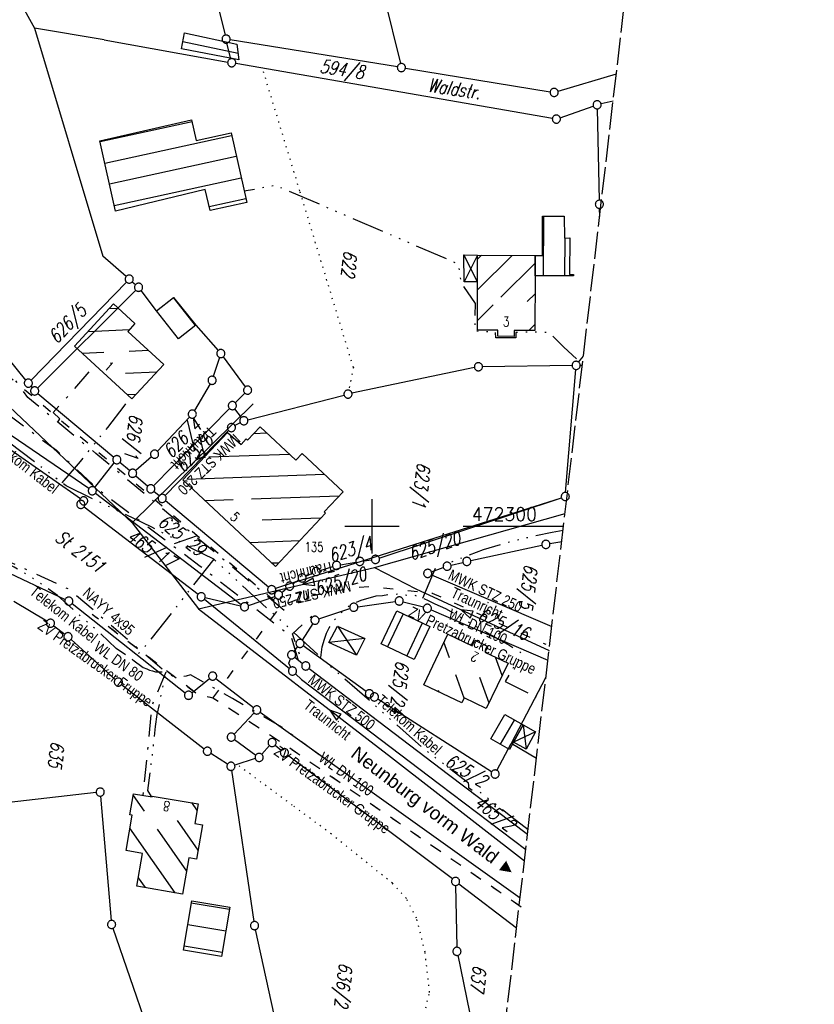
# Model space of a CAD drawing. Extents: x 510637 to 511182, y 471777 to 472747.
# Tile 31 of 42: x 511035 to 511182, y 472212 to 472393. Entities that reach past the tile are written whole.
import ezdxf
from ezdxf.enums import TextEntityAlignment as Align

# ---------------------------------------------------------------- set-up
doc = ezdxf.new("R2010")
doc.units = 0
doc.header["$LTSCALE"] = 10
doc.header["$MEASUREMENT"] = 0
for name, pattern in [('ACAD_ISO03W100', [30, 12, -18]), ('ACAD_ISO14W100', [25.5, 12, -3, 0.5, -3, 0.5, -3, 0.5, -3]), ('LT00', [0]), ('LT08', [0.42, 0.2, -0.1, 0.02, -0.1]), ('LT14', [0.6, 0.5, -0.1]), ('PUNKTX2_STR', [0.6, 0.1, -0.5])]:
    doc.linetypes.add(name, pattern=pattern)
doc.layers.get('0').update_dxf_attribs({"linetype": 'LT00'})
doc.layers.add('-BLATT_94-RAND', color=7, linetype='LT14', plot=False)
for name, color, linetype in [('ABWASSERLTG', 24, 'LT00'), ('ABWASSERLTG_FLIEßPF', 26, 'Continuous'), ('ABWASSERLTG_TEXT', 26, 'Continuous'), ('DFK_BEB_SCHR', 254, 'LT00'), ('DFK_BEBAUUNG', 250, 'LT00'), ('DFK_BES-NAME', 255, 'LT00'), ('DFK_BES-WEGE', 255, 'LT00'), ('DFK_FLUR_NR', 250, 'LT00'), ('DFK_GZPKT', 250, 'LT00'), ('DFK_KATASTER', 250, 'LT00'), ('DFK_NUTZUNGSGRENZE', 70, 'PUNKTX2_STR'), ('DFK_TOPO-ANL', 252, 'LT00'), ('DFK_TOPO-SYM', 252, 'LT00'), ('ORTSRICHTUNG', 7, 'Continuous'), ('STROM_TEXT', 80, 'Continuous'), ('STROM_UNTER', 80, 'LT08'), ('TELEKOM', 210, 'ACAD_ISO14W100'), ('TELEKOM_TEXT', 210, 'Continuous'), ('V94_RASTER', 250, 'LT00'), ('WASSERLTG', 130, 'ACAD_ISO03W100'), ('WASSERLTG_TEXT', 130, 'Continuous')]:
    doc.layers.add(name, color=color, linetype=linetype)
doc.styles.add('Beschrift', font='ARIAL.TTF')
doc.styles.get("Standard").update_dxf_attribs({"font": 'romans.shx'})
doc.styles.add('Versorgungsltg', font='ARIAL.TTF', dxfattribs={"width": 0.8, "height": 2})

# ---------------------------------------------------------------- blocks, each defined once
blk = doc.blocks.new('SYMB7301')
at = {"color": 0, "linetype": 'ByBlock'}
for p, q in [((-0.128693, 0), (0, 0.128693)), ((0, -0.128693), (-0.128693, 0)), ((0, 0.128693), (0.128693, 0)), ((0.128693, 0), (0, -0.128693)), ((0.000059, -0.009738), (0.000059, 0.009897)), ((-0.00901, -0.004339), (-0.002225, -0.009749))]:
    blk.add_line(p, q, dxfattribs=at)
for points in [[(-0.002225, 0.009749), (-0.00901, 0.004339), (-0.00901, -0.004339)], [(0.01, 0), (0.006235, 0.007818), (-0.002225, 0.009749)], [(-0.002225, -0.009749), (0.006235, -0.007818), (0.01, 0)]]:
    blk.add_lwpolyline(points, dxfattribs=at)
blk = doc.blocks.new('SYMB7060')
at = {"color": 0, "linetype": 'ByBlock'}
for p, q in [((-0.26, 0), (0, 0)), ((-0.08, 0.045), (0, 0)), ((0, 0), (-0.08, -0.045))]:
    blk.add_line(p, q, dxfattribs=at)
blk = doc.blocks.new('SYMB7010')
at = {"color": 0, "linetype": 'ByBlock'}
for points in [[(-0.031408, 0.499213), (-0.093728, 0.49134), (-0.15457, 0.475719), (-0.212975, 0.452595), (-0.268021, 0.422333), (-0.31884, 0.385411), (-0.36463, 0.342411), (-0.40467, 0.29401), (-0.438329, 0.240973), (-0.465074, 0.184136), (-0.484486, 0.124395), (-0.496256, 0.062692), (-0.5002, 0)], [(-0.5002, 0), (-0.496256, -0.062692), (-0.484486, -0.124395), (-0.465075, -0.184136), (-0.438329, -0.240973), (-0.404671, -0.29401), (-0.36463, -0.342411), (-0.31884, -0.385411), (-0.268021, -0.422333), (-0.212975, -0.452595), (-0.154571, -0.475719), (-0.093728, -0.49134), (-0.031408, -0.499213), (0.031408, -0.499213)], [(0.5002, 0), (0.496256, 0.062692), (0.484485, 0.124395), (0.465074, 0.184136), (0.438329, 0.240973), (0.40467, 0.29401), (0.36463, 0.342411), (0.31884, 0.385411), (0.268021, 0.422333), (0.212975, 0.452595), (0.15457, 0.475719), (0.093728, 0.49134), (0.031408, 0.499213), (-0.031408, 0.499213)], [(0.031408, -0.499213), (0.093728, -0.491341), (0.15457, -0.475719), (0.212975, -0.452595), (0.268021, -0.422333), (0.31884, -0.385411), (0.36463, -0.342411), (0.404671, -0.294011), (0.438329, -0.240974), (0.465075, -0.184136), (0.484486, -0.124395), (0.496256, -0.062692), (0.500201, 0)]]:
    blk.add_lwpolyline(points, dxfattribs=at)
blk = doc.blocks.new('ABWASSER-FLIEßPF')
at = {"layer": 'ABWASSERLTG_FLIEßPF'}
for p, q in [((0, 0), (-0.211, 0.07)), ((-0.211, 0.07), (-0.211, -0.07)), ((-0.211, -0.07), (0, 0))]:
    blk.add_line(p, q, dxfattribs=at)

msp = doc.modelspace()

# ---------------------------------------------------------------- linework, layer by layer
at = {"layer": '-BLATT_94-RAND'}
msp.add_lwpolyline([(510744.52, 472747.01), (510637.26, 471828.25), (511074.29, 471777.23), (511181.55, 472695.99), (510744.52, 472747.01)], dxfattribs=at)
at = {"layer": 'ABWASSERLTG', "flags": 128}
for points in [[(510961.97, 472390.36), (510982.77, 472360.62), (511002.22, 472344.86), (511029.76, 472325.26), (511055.78, 472300.66)], [(511078.14, 472322.58), (511055.78, 472300.66)], [(511068.02, 472284.79), (511100.46, 472292.42), (511135.6, 472302.35)], [(511055.78, 472300.66), (511068.02, 472284.79), (511103.59, 472257.35), (511128.12, 472238.3)], [(511100.46, 472292.42), (511108.09, 472288.5), (511132.65, 472277.1)]]:
    msp.add_lwpolyline(points, dxfattribs=at)
at = {"layer": 'DFK_BEB_SCHR'}
for p, q in [((511065.16, 472389.42), (511075.33, 472387.24)), ((511066.84, 472374.6), (511049.88, 472370.9)), ((511050.76, 472367), (511074.13, 472372.1)), ((511075.01, 472368.2), (511051.64, 472363.09)), ((511052.52, 472359.19), (511075.89, 472364.3)), ((511076.77, 472360.4), (511070.03, 472358.92)), ((511131.62, 472357.19), (511131.59, 472346.17)), ((511135.59, 472346.17), (511135.61, 472353.17)), ((511120.19, 472349.99), (511119.46, 472349.26)), ((511119.46, 472343.62), (511125.85, 472349.98)), ((511130.08, 472348.54), (511123.77, 472342.26)), ((511128.64, 472341.47), (511130.07, 472342.89)), ((511067.48, 472337.06), (511063.41, 472342.2)), ((511122.37, 472340.88), (511119.44, 472337.96)), ((511053.24, 472340.19), (511051.52, 472340.11)), ((511130.06, 472337.24), (511128.95, 472336.13)), ((511047.69, 472335.94), (511055.29, 472336.28)), ((511050.59, 472332.06), (511046.62, 472331.89)), ((511058.85, 472332.43), (511055.23, 472332.27)), ((511054.6, 472328.24), (511060.4, 472328.5)), ((511056.47, 472324.32), (511054.96, 472324.25)), ((511080.69, 472317.18), (511078.2, 472317.09)), ((511069.94, 472312.8), (511084.79, 472313.31)), ((511087.08, 472313.39), (511087.17, 472313.4)), ((511091.29, 472309.54), (511065.88, 472308.66)), ((511069.2, 472304.77), (511074.45, 472304.95)), ((511077.82, 472305.07), (511093.97, 472305.63)), ((511090.54, 472301.51), (511079.75, 472301.13)), ((511077.47, 472297.05), (511086.67, 472297.37)), ((511082.79, 472293.23), (511081.61, 472293.19)), ((511105.74, 472283.89), (511102.86, 472277.8)), ((511106.47, 472276.09), (511109.35, 472282.19)), ((511114.31, 472275.78), (511113.29, 472278.65)), ((511123.99, 472272.48), (511122.77, 472275.89)), ((511116.99, 472268.31), (511115.45, 472272.61)), ((511119.85, 472272.17), (511121.55, 472267.43)), ((511112.2, 472269.81), (511112.32, 472269.48)), ((511123.69, 472259.81), (511126.27, 472264.29)), ((511056.01, 472250.38), (511058.03, 472247.5)), ((511066.72, 472249.05), (511067.78, 472247.55)), ((511067.99, 472240.3), (511064.16, 472245.74)), ((511063.74, 472232.43), (511055.38, 472244.32)), ((511060.4, 472244.13), (511065.83, 472236.41)), ((511056.93, 472235.16), (511058.18, 472233.38)), ((511073.74, 472229.32), (511066.71, 472230.49)), ((511066.05, 472226.55), (511073.07, 472225.38)), ((511072.4, 472221.43), (511065.39, 472222.6))]:
    msp.add_line(p, q, dxfattribs=at)
at = {"layer": 'DFK_BEBAUUNG'}
for p, q in [((511119.46, 472345.07), (511116.96, 472350.05)), ((511116.98, 472345.08), (511116.96, 472350.05)), ((511116.96, 472350.05), (511119.46, 472349.99)), ((511119.46, 472349.99), (511116.98, 472345.08)), ((511119.46, 472345.07), (511116.98, 472345.08)), ((511092.09, 472278.6), (511093.64, 472281.61)), ((511093.64, 472281.61), (511097.14, 472276.24)), ((511093.64, 472281.61), (511098.67, 472279.29)), ((511098.67, 472279.29), (511092.09, 472278.6)), ((511098.67, 472279.29), (511097.14, 472276.24)), ((511097.14, 472276.24), (511092.09, 472278.6)), ((511126.12, 472260.22), (511127.86, 472263.38)), ((511127.86, 472263.38), (511128.47, 472258.92)), ((511127.86, 472263.38), (511130.19, 472262.08)), ((511130.19, 472262.08), (511126.12, 472260.22)), ((511130.19, 472262.08), (511128.47, 472258.92)), ((511128.47, 472258.92), (511126.12, 472260.22))]:
    msp.add_line(p, q, dxfattribs=at)
for points in [[(511065.47, 472391.02, 0), (511075.13, 472388.95, 0), (511075.47, 472386.02, 0), (511064.9, 472388.04, 0), (511065.47, 472391.02, 0)], [(511076.93, 472359.7, 0), (511070.2, 472358.23, 0), (511069.25, 472362.13, 0), (511052.76, 472358.12, 0), (511049.84, 472371.08, 0), (511066.76, 472374.99, 0), (511067.59, 472371.16, 0), (511074.03, 472372.56, 0), (511076.93, 472359.7, 0)], [(511130.07, 472346.17, 0), (511130.08, 472349.97, 0), (511131.44, 472349.97, 0), (511131.44, 472357.19, 0), (511135.46, 472357.21, 0), (511135.5, 472353.17, 0), (511136.49, 472353.18, 0), (511136.45, 472346.45, 0), (511137.14, 472346.45, 0), (511137.14, 472346.17, 0), (511130.07, 472346.17, 0)], [(511130.06, 472336.13, 0), (511126.24, 472336.14, 0), (511126.23, 472335.04, 0), (511123.2, 472335.05, 0), (511123.2, 472336.17, 0), (511119.44, 472336.19, 0), (511119.46, 472345.07, 0), (511119.46, 472349.99, 0), (511130.08, 472349.97, 0), (511130.07, 472346.17, 0), (511130.06, 472336.13, 0)], [(511055.74, 472323.54, 0), (511045.18, 472333.2, 0), (511052.34, 472341.01, 0), (511056.31, 472337.38, 0), (511055, 472335.96, 0), (511061.67, 472329.85, 0), (511055.74, 472323.54, 0)], [(511064.37, 472334.58, 0), (511060.29, 472339.73, 0), (511063.44, 472342.22, 0), (511067.52, 472337.1, 0), (511064.37, 472334.58, 0)], [(511082.22, 472292.62, 0), (511065.12, 472308.58, 0), (511073.4, 472317.28, 0), (511075.88, 472315.07, 0), (511076.85, 472316.11, 0), (511077.05, 472315.9, 0), (511079.43, 472318.36, 0), (511085.96, 472312.21, 0), (511087.12, 472313.44, 0), (511094.68, 472306.37, 0), (511091.18, 472302.7, 0), (511091.43, 472302.46, 0), (511082.22, 472292.62, 0)], [(511101.7, 472278.35, 0), (511104.58, 472284.44, 0), (511110.68, 472281.56, 0), (511107.79, 472275.46, 0), (511101.7, 472278.35, 0)], [(511109.57, 472270.79, 0), (511113.97, 472280.09, 0), (511118.46, 472277.94, 0), (511118.97, 472279, 0), (511121.35, 472277.86, 0), (511120.85, 472276.81, 0), (511125.1, 472274.78, 0), (511121.06, 472266.41, 0), (511117.01, 472268.36, 0), (511116.58, 472267.46, 0), (511109.57, 472270.79, 0)], [(511121.92, 472260.83, 0), (511124.49, 472265.31, 0), (511127.86, 472263.38, 0), (511126.12, 472260.22, 0), (511125.36, 472258.84, 0), (511121.92, 472260.83, 0)], [(511130.85, 472261.68, 0), (511130.83, 472261.69, 0), (511130.86, 472261.74, 0)], [(511068, 472248.84, 0), (511067.37, 472245.22, 0), (511068.8, 472244.97, 0), (511067.69, 472238.61, 0), (511066.25, 472238.86, 0), (511065.11, 472232.2, 0), (511056.67, 472233.64, 0), (511057.7, 472239.7, 0), (511054.68, 472240.21, 0), (511055.79, 472246.76, 0), (511055.4, 472246.83, 0), (511056.06, 472250.7, 0), (511059.5, 472250.13, 0), (511059.52, 472250.25, 0), (511068, 472248.84, 0)], [(511072.27, 472220.69, 0), (511065.27, 472221.86, 0), (511066.78, 472230.94, 0), (511073.81, 472229.76, 0), (511072.27, 472220.69, 0)]]:
    msp.add_polyline3d(points, dxfattribs=at)
at = {"layer": 'DFK_KATASTER'}
for p, q in [((511095.59, 472424.5), (511105.26, 472385.33)), ((511023.26, 472418.17), (511037.8, 472391.9)), ((511066.35, 472417.28), (511072.94, 472390.59)), ((511050.62, 472389.7), (511037.8, 472391.9)), ((511037.8, 472391.9), (511050.42, 472349.83)), ((511050.62, 472389.7), (511073.42, 472385.63)), ((511073.99, 472386.23), (511073.29, 472389.13)), ((511104.7, 472384.72), (511073.86, 472389.74)), ((511133.27, 472375.23), (511074.9, 472385.37)), ((511106.18, 472384.48), (511132.86, 472380.14)), ((511134.32, 472380.24), (511145.07, 472383.46)), ((511134.72, 472375.35), (511140.81, 472377.49)), ((511144.48, 472378.42), (511142.25, 472377.91)), ((511141.54, 472376.99), (511141.92, 472360.14)), ((511141.99, 472357.12), (511141.96, 472358.64)), ((511054.7, 472346.09), (511050.42, 472349.83)), ((511037.19, 472326.95), (511054.75, 472345.06)), ((511055.83, 472345.11), (511056.43, 472344.58)), ((511038.37, 472325.5), (511056.46, 472343.56)), ((511060.29, 472339.73), (511057.44, 472343.49)), ((511060.29, 472339.73), (511063.44, 472342.22)), ((511063.44, 472342.22), (511067.52, 472337.1)), ((511067.52, 472337.1), (511071.66, 472332.43)), ((511036.2, 472326.99), (511032.87, 472331.06)), ((511071.93, 472331.16), (511070.77, 472327.64)), ((511072.6, 472331.26), (511076.65, 472325.73)), ((511138.11, 472330.28), (511138.99, 472331.41)), ((511118.91, 472329.28), (511096.33, 472324.54)), ((511136.9, 472329.68), (511120.39, 472329.44)), ((511135.71, 472306.26), (511137.59, 472328.94)), ((511138.4, 472329.7), (511138.79, 472329.7)), ((511070.16, 472326.28), (511067.27, 472321.35)), ((511037.14, 472325.83), (511037.37, 472325.55)), ((511038.42, 472324.49), (511052.41, 472312.77)), ((511074.81, 472322.8), (511076.56, 472324.59)), ((511077.13, 472319.67), (511094.87, 472324.2)), ((511047.84, 472306.99), (511025.5, 472322.16)), ((511073.76, 472321.72), (511059.77, 472307.46)), ((511075.95, 472320.08), (511074.74, 472321.66)), ((511024.49, 472320.31), (511046.26, 472305.13)), ((511066.38, 472320.15), (511060.45, 472313.86)), ((511075.74, 472319.12), (511074.76, 472318.57)), ((511073.58, 472317.67), (511061.87, 472305.7)), ((511055.32, 472310.28), (511053.55, 472311.8)), ((511059.37, 472312.82), (511056.46, 472310.28)), ((511048.93, 472307.16), (511052.52, 472311.7)), ((511056.46, 472309.3), (511058.67, 472307.41)), ((511060.77, 472305.64), (511059.82, 472306.44)), ((511049.06, 472306.12), (511075.93, 472285.62)), ((511080.95, 472288.8), (511061.93, 472304.68)), ((511098.1, 472293.58), (511134.94, 472305.28)), ((511101.37, 472294.15), (511134.94, 472305.27)), ((511046.94, 472303.6), (511067.95, 472287.48)), ((511132.82, 472296.81), (511135, 472297.21)), ((511023.48, 472295.94), (511043.46, 472286.53)), ((511118.23, 472293.7), (511131.35, 472296.52)), ((511086.01, 472289.74), (511098.1, 472293.58)), ((511098.1, 472293.58), (511099.92, 472293.81)), ((511090.44, 472291.89), (511092.77, 472292.58)), ((511094.23, 472292.93), (511097.03, 472293.41)), ((511110.99, 472291.59), (511113.16, 472292.39)), ((511114.59, 472292.83), (511116.77, 472293.36)), ((511086.01, 472289.74), (511086.5, 472290.07)), ((511087.81, 472290.79), (511089.04, 472291.36)), ((511110.98, 472291.03), (511133.17, 472281.52)), ((511086.01, 472289.74), (511082.25, 472288.55)), ((511083.39, 472287.81), (511084.26, 472288.51)), ((511086.01, 472289.74), (511085.48, 472289.39)), ((511069.12, 472286.55), (511084.79, 472273.79)), ((511069.27, 472286.85), (511075.8, 472285.34)), ((511077.24, 472285.42), (511082.09, 472287.09)), ((511082.12, 472287.86), (511082.21, 472287.8)), ((511040.1, 472282.51), (511034.01, 472286.14)), ((511044.73, 472285.75), (511065.61, 472269.31)), ((511090.22, 472282.93), (511095.95, 472284.84)), ((511097.4, 472285.18), (511104.3, 472286.14)), ((511109.49, 472285.08), (511105.77, 472286.05)), ((511110.91, 472284.59), (511132.44, 472275.34)), ((511041.34, 472281.67), (511043.38, 472280.11)), ((511089.1, 472282.06), (511087.16, 472279.04)), ((511044.54, 472279.15), (511052.7, 472271.78)), ((511085.65, 472276.91), (511086.3, 472277.81)), ((511098.93, 472269.57), (511087.36, 472277.97)), ((511084.71, 472274.79), (511084.97, 472275.6)), ((511085.79, 472275.85), (511087.22, 472274.71)), ((511085.06, 472274), (511084.71, 472274.79)), ((511088.41, 472273.8), (511114.11, 472254.27)), ((511066.79, 472269.32), (511070.06, 472271.92)), ((511071.24, 472271.93), (511078.19, 472266.6)), ((511085.92, 472272.8), (511087.04, 472271.74)), ((511132.08, 472272.19), (511125.67, 472259.97)), ((511053.85, 472270.82), (511069.08, 472258.99)), ((511087.04, 472271.74), (511112.44, 472252.44)), ((511122.08, 472254.73), (511101.09, 472268.14)), ((511078.27, 472265.59), (511074.59, 472261.69)), ((511074.69, 472260.7), (511078.61, 472257.83)), ((511081.11, 472259.56), (511079.71, 472257.96)), ((511082.18, 472259.65), (511083.29, 472258.74)), ((511123.06, 472254.99), (511125.67, 472259.97)), ((511130.33, 472257.22), (511125.67, 472259.97)), ((511073.39, 472256.15), (511070.3, 472258.13)), ((511114.83, 472234.97), (511084.47, 472257.81)), ((511078.51, 472257.16), (511074.74, 472255.98)), ((511074.13, 472255.01), (511078.26, 472227.11)), ((511114.11, 472254.27), (511128.7, 472243.24)), ((511112.44, 472252.44), (511128.36, 472240.39)), ((511049.18, 472250.91), (511021.99, 472247.78)), ((511049.98, 472250.25), (511051.96, 472227.34)), ((511115.44, 472233.77), (511115.67, 472222.38)), ((511116.03, 472234.07), (511126.68, 472225.99)), ((511052.26, 472225.88), (511061.49, 472199.03)), ((511083.73, 472201.9), (511078.53, 472225.64)), ((511115.83, 472220.9), (511118.9, 472206.11))]:
    msp.add_line(p, q, dxfattribs=at)
at = {"layer": 'DFK_NUTZUNGSGRENZE', "ltscale": 0.2}
for p, q in [((511086.71, 472361.84), (511079.79, 472384.63)), ((511096.6, 472329.29), (511086.71, 472361.84)), ((511096.6, 472329.29), (511095.75, 472325.12)), ((511085.33, 472248.58), (511075.14, 472256.1)), ((511092.52, 472243.27), (511085.33, 472248.58)), ((511103.8, 472234.18), (511092.52, 472243.27)), ((511106.35, 472231.38), (511103.8, 472234.18)), ((511108.25, 472227.74), (511106.35, 472231.38)), ((511109.81, 472221.46), (511108.25, 472227.74)), ((511110.64, 472214.06), (511109.81, 472221.46)), ((511109.93, 472211.19), (511110.64, 472214.06))]:
    msp.add_line(p, q, dxfattribs=at)
at = {"layer": 'DFK_TOPO-ANL'}
msp.add_line((511127.32, 472231.42), (511079.39, 472265.7), dxfattribs=at)
at = {"layer": 'STROM_UNTER', "ltscale": 2, "flags": 128}
for points in [[(511083.8, 472284.51), (511069.19, 472296.72), (511049.12, 472313.43), (511042.11, 472319.23), (511036.59, 472323.75), (511031.56, 472330.77), (511029.23, 472332.98), (511025.18, 472335.88), (511019.37, 472340.37), (511001.48, 472353.57), (510993.98, 472359.02), (510990.62, 472362.02), (510987.39, 472365.41), (510983.07, 472369.56), (510980.55, 472372.28), (510975.32, 472378.32), (510972.22, 472382.25), (510970.18, 472384.41), (510968.48, 472387.96), (510966.7, 472394.02), (510965.39, 472400.02), (510963.95, 472408.31), (510962.12, 472425.92), (510964.56, 472426.77), (510964.44, 472429.87), (510972.21, 472431.5), (510983.18, 472433.59), (510984.61, 472433.9), (510984.2, 472434.92), (510983.33, 472437.13), (510982.53, 472437.19), (510982.15, 472437.38), (510981.87, 472437.75), (510981.59, 472438.28), (510981.5, 472438.62), (510981.52, 472439.1), (510981.89, 472439.47), (510982.77, 472439.94), (510983.99, 472440.46), (510984.52, 472440.56), (510986.74, 472440.67), (510992.26, 472441.09), (510995.08, 472441.44), (510997.85, 472442.47), (510998.94, 472442.87), (510999.84, 472440.27), (511000.26, 472439.23), (511000.58, 472438.88), (511000.9, 472438.81), (511001.3, 472438.95), (511004.9, 472440.04), (511016.31, 472443.61), (511022.98, 472445.69), (511031.23, 472448.25), (511040.59, 472451.3), (511054.17, 472455.5), (511056.02, 472455.87), (511057.15, 472456.11), (511060.77, 472456.19), (511069.06, 472456.4), (511087.9, 472456.97), (511090.77, 472458.05), (511092.36, 472458.74), (511102.92, 472460.8), (511110.74, 472462.34), (511111.44, 472462.51), (511115.99, 472465.7)], [(510949.58, 472318.97), (510949.37, 472325.62), (510932.19, 472333.25), (510941.53, 472359.74), (510942.82, 472359.38), (510948.76, 472361.5), (510957.79, 472352.27), (510962.69, 472351.44), (510965.37, 472350.26), (510965.65, 472350.18), (510971.87, 472354.71), (510975.16, 472352.38), (510979.23, 472349.44), (510992.02, 472342.38), (511020.01, 472328.98), (511031.45, 472321.82), (511036.22, 472318.2), (511041.86, 472314.03), (511049.27, 472307.04), (511068.37, 472292.65), (511085.02, 472279.87), (511086.5, 472275.02), (511086.75, 472276.25), (511085.35, 472280.2), (511089.22, 472283.74)], [(511042.11, 472319.23), (511042.49, 472319.82), (511041.24, 472321), (511043.46, 472323.39), (511048.96, 472329.74)], [(511090.26, 472257.87), (511083.4, 472262.98), (511074.29, 472268.24), (511066.59, 472272.61), (511065.75, 472272.4), (511064.9, 472272.24), (511064.27, 472272.24), (511063.27, 472272.4), (511062.16, 472272.98), (511056.42, 472277.88), (511044.17, 472288.39), (511034.58, 472292.81), (511023.84, 472297.36), (511023.18, 472297.48), (511022.28, 472297.55), (511021.26, 472297.32), (511019.38, 472296.5), (511018.4, 472295.99), (511017.11, 472295.01), (511014.87, 472293.01), (511013.41, 472291.04), (511012.36, 472289.59), (511011.18, 472287.36), (511010.2, 472285.09), (511008.87, 472281.69), (511008.01, 472278.21), (511007.54, 472276.17), (511007.03, 472271.77), (511006.44, 472266.41), (511008.57, 472266.02)], [(511062.03, 472273.1), (511059.39, 472266.8), (511058.52, 472257.6), (511057.76, 472250.42)]]:
    msp.add_lwpolyline(points, dxfattribs=at)
at = {"layer": 'TELEKOM', "ltscale": 0.05, "flags": 128}
for points in [[(511128.79, 472244.03), (511125.84, 472246.29), (511119.85, 472251.06), (511119.53, 472251.15), (511119.08, 472251.2), (511118.63, 472251.24), (511118.18, 472251.51), (511117.86, 472251.74), (511117.86, 472252.23), (511117.82, 472252.64), (511114.38, 472255.27), (511109.83, 472258.78), (511108.07, 472260.31), (511100.57, 472266.96), (511092.23, 472274.3), (511084.01, 472281.9), (511079.02, 472286.37), (511070.85, 472293.95), (511066.95, 472295.86), (511059.46, 472299.85), (511051.18, 472303.79), (511043.62, 472307.47), (511031.48, 472316.73), (511023.4, 472322.53), (511015.18, 472328.06), (511009.86, 472331.63), (511000.48, 472337.23), (510996.89, 472339.25), (510988.42, 472341.39), (510977.14, 472344.13), (510961.42, 472348.01), (510950.24, 472350.58), (510947.92, 472351.21), (510942.01, 472351.81), (510925.52, 472353.65), (510917.16, 472354.62), (510907.65, 472355.49), (510904.72, 472355.75), (510902.11, 472356.23), (510898.37, 472356.94), (510893.64, 472357.84), (510883.48, 472359.81), (510866.17, 472363.16), (510853.92, 472365.55), (510849.72, 472366.23), (510842.86, 472368.19), (510840.67, 472368.7), (510835.46, 472370.05), (510831.3, 472371.37), (510830.26, 472371.83), (510827.72, 472372.38), (510821.02, 472374.05), (510812.44, 472376.15), (510810.32, 472376.58), (510802.96, 472377.64), (510800.69, 472377.93), (510796.33, 472378.46), (510789.95, 472379.65), (510785.2, 472380.54), (510780.45, 472381.3), (510776.73, 472381.86), (510770.7, 472382.69), (510764.43, 472383.51), (510758.67, 472384.27), (510753.19, 472384.97), (510747.02, 472385.86), (510743.31, 472386.35), (510731.44, 472388.33), (510727.81, 472388.96), (510711.42, 472391.9), (510709.35, 472392.2), (510704.66, 472392.37), (510703.13, 472392.45)], [(511137.7, 472330.92), (511135.38, 472333.03), (511133.42, 472334.99), (511132.55, 472335.76), (511129.73, 472335.8), (511126.54, 472335.76), (511126.51, 472334.78), (511122.83, 472334.74), (511122.76, 472335.84), (511119.01, 472335.98), (511119.08, 472341.11), (511116.47, 472344.85), (511115.97, 472348.35), (511106.2, 472352.57), (511094.13, 472357.77), (511084.5, 472361.85), (511082.24, 472362.87), (511076.46, 472361.79)], [(511042.92, 472308), (511046.26, 472311.96), (511051.3, 472318.25), (511054.34, 472322.14), (511055.46, 472323.8)], [(511109.39, 472286.76), (511111.72, 472292.29), (511117.82, 472294.68), (511120.59, 472295.71), (511124.26, 472296.85), (511128.17, 472297.84), (511133.26, 472298.95), (511135.24, 472299.31)], [(511070.85, 472293.95), (511058.72, 472278.5), (511055.94, 472275.37), (511052.86, 472277.49), (511049.57, 472280.62), (511045.33, 472284.3), (511042.02, 472287.26), (511039.32, 472289.18), (511036.8, 472290.88), (511034.03, 472292.48), (511030.44, 472294.18), (511026.35, 472295.64), (511023.92, 472296.14), (511022.43, 472292.02), (511020.48, 472286.4), (511019.3, 472279.08), (511017.99, 472273.39), (511017.79, 472273.42)], [(511090.57, 472275.83), (511090.83, 472277.81), (511091.28, 472279.2), (511091.64, 472280.28), (511092.14, 472281.31), (511093.04, 472282.71), (511094.07, 472283.79), (511095.2, 472284.91), (511096.55, 472285.81), (511098.04, 472286.4), (511100.8, 472287.18), (511101.97, 472287.27), (511103.14, 472287.45), (511104.72, 472287.54), (511106.48, 472287.31), (511107.87, 472287.31), (511109.18, 472286.86), (511110.35, 472286.32), (511111.61, 472285.74), (511113.55, 472284.88), (511119.4, 472281.42), (511125.44, 472278.04), (511127.67, 472276.63), (511124.56, 472271.41), (511131.57, 472267.85)], [(511055.94, 472275.37), (511057.82, 472273.98), (511058.5, 472273.7), (511059.02, 472273.5), (511059.58, 472273.34), (511060.09, 472273.19), (511060.37, 472273.19), (511060.77, 472273.19), (511061.17, 472273.19), (511061.85, 472273.07), (511062.04, 472273.07), (511061.29, 472269.76), (511060.38, 472265.33), (511060.06, 472263.1), (511059.58, 472258.61), (511059.14, 472255.25), (511058.66, 472251.31), (511059.3, 472250.16)]]:
    msp.add_lwpolyline(points, dxfattribs=at)
at = {"layer": 'V94_RASTER'}
for p, q in [((511100, 472305), (511100, 472295)), ((511105, 472300), (511095, 472300)), ((511135.32, 472300), (511116.82, 472300))]:
    msp.add_line(p, q, dxfattribs=at)
at = {"layer": 'WASSERLTG', "ltscale": 0.015, "flags": 128}
for points in [[(511155.75, 472474.97), (511123.64, 472466.11), (511085.54, 472456.19), (511055.96, 472455.48), (511054.46, 472455.39), (510975.43, 472430.93), (510963.49, 472427), (510966.73, 472413.88), (510985.79, 472366.77), (511035.16, 472325.92), (511081.19, 472287.01), (511083.24, 472285.35)], [(511155.75, 472474.97), (511123.64, 472466.11), (511085.54, 472456.19), (511055.96, 472455.48), (511054.46, 472455.39), (510975.43, 472430.93), (510963.49, 472427), (510966.73, 472413.88), (510985.79, 472366.77), (511035.16, 472325.92), (511081.19, 472287.01), (511083.24, 472285.35)], [(511070.71, 472268.34), (511083.24, 472285.35), (511086.9, 472286.81), (511095.82, 472288.6), (511099.5, 472288.93), (511111.13, 472287.71), (511132.04, 472278.27)], [(511070.71, 472268.34), (511083.24, 472285.35), (511086.9, 472286.81), (511095.82, 472288.6), (511099.5, 472288.93), (511111.13, 472287.71), (511132.04, 472278.27)], [(511127.53, 472229.8), (511083.4, 472260.07), (511070.71, 472268.34), (511067.87, 472269.01), (511048.46, 472283.73)], [(511127.16, 472230.06), (511083.4, 472260.07), (511070.71, 472268.34), (511067.87, 472269.01), (511048.46, 472283.73)]]:
    msp.add_lwpolyline(points, dxfattribs=at)

# ---------------------------------------------------------------- block references
at = {"layer": 'ABWASSERLTG_FLIEßPF', "zscale": 10}
for p, xscale, yscale, rotation in [((511067.55, 472312.2), 10.00000000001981, 10, 224.4274492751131), ((511087.26, 472289.31), 10.00000000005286, 10, 193.2386406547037), ((511116.47, 472284.61), 10.00000000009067, 9.999999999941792, 155.0877999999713), ((511092.23, 472266.11), 9.999999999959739, 10, 142.3565676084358)]:
    msp.add_blockref('ABWASSER-FLIEßPF', p, dxfattribs=dict(at, xscale=xscale, yscale=yscale, rotation=rotation))
at = {"layer": 'DFK_GZPKT', "xscale": 1.499999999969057, "yscale": 1.5, "zscale": 1.5, "rotation": 251.2881100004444}
for p in [(511073.12, 472389.86), (511074.16, 472385.5), (511105.44, 472384.6), (511133.6, 472380.02), (511141.52, 472377.74), (511134.01, 472375.1), (511141.94, 472359.39), (511055.27, 472345.6), (511056.99, 472344.09), (511072.16, 472331.87), (511119.64, 472329.43), (511137.65, 472329.69), (511036.67, 472326.41), (511070.54, 472326.93), (511037.84, 472324.97), (511077.09, 472325.12), (511095.6, 472324.39), (511074.28, 472322.26), (511066.89, 472320.7), (511074.1, 472318.21), (511076.4, 472319.48), (511059.94, 472313.31), (511052.98, 472312.29), (511055.89, 472309.79), (511048.46, 472306.57), (511059.24, 472306.92), (511135.65, 472305.51), (511046.34, 472304.06), (511046.87, 472304.7), (511061.35, 472305.16), (511132.08, 472296.68), (511093.49, 472292.8), (511097.77, 472293.54), (511100.66, 472293.91), (511113.86, 472292.65), (511117.5, 472293.54), (511089.72, 472291.67), (511110.29, 472291.33), (511084.85, 472288.98), (511087.13, 472290.48), (511081.53, 472288.32), (511082.8, 472287.34), (511044.14, 472286.21), (511068.54, 472287.02), (511105.04, 472286.24), (511076.53, 472285.17), (511096.66, 472285.08), (511110.22, 472284.89), (511040.74, 472282.13), (511089.51, 472282.69), (511043.98, 472279.65), (511086.75, 472278.41), (511085.2, 472276.31), (511085.37, 472273.32), (511087.81, 472274.25), (511053.26, 472271.28), (511070.65, 472272.39), (511099.54, 472269.13), (511066.2, 472268.85), (511100.46, 472268.54), (511078.78, 472266.14), (511074.08, 472261.14), (511081.6, 472260.13), (511069.67, 472258.53), (511083.87, 472258.26), (511079.22, 472257.39), (511074.02, 472255.75), (511122.71, 472254.33), (511049.92, 472251), (511115.43, 472234.52), (511052.02, 472226.59), (511078.37, 472226.37), (511115.68, 472221.63)]:
    msp.add_blockref('SYMB7010', p, dxfattribs=at)
at = {"layer": 'DFK_KATASTER', "yscale": 0.09999999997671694, "zscale": 0.1}
for p, xscale, rotation in [((511041.62, 472330.22), 0.100000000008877, 288.4349599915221), ((511104.34, 472295.17), 0.09999999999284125, 129.8061500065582), ((511091.55, 472291.79), 0.1000000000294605, 265.0300399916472), ((511083.59, 472288.25), 0.1000000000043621, 136.9740900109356), ((511118.77, 472250.46), 0.09999999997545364, 211.3911900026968)]:
    msp.add_blockref('SYMB7060', p, dxfattribs=dict(at, xscale=xscale, rotation=rotation))
at = {"layer": 'DFK_TOPO-SYM', "xscale": 0.1, "yscale": 0.1, "zscale": 0.1, "rotation": 359.99968}
msp.add_blockref('SYMB7301', (511089.14, 472290.58), dxfattribs=at)

# ---------------------------------------------------------------- texts
at = {"layer": 'ABWASSERLTG_TEXT', "style": 'Versorgungsltg', "width": 0.8}
for s, rotation, p in [('Traunricht', 224.0911, (511066.43, 472315.18)), ('MWK STZ 250', 224.0911, (511069.28, 472312.13)), ('Traunricht', 192.9023, (511087.85, 472292.45)), ('MWK STZ 250', 334.7514, (511120.52, 472287.21)), ('MWK STZ 250', 192.9023, (511088.71, 472288.36)), ('Traunricht', 334.7514, (511118.94, 472284.92)), ('MWK STZ 500', 322.0202, (511093.82, 472266.8)), ('Traunricht', 322.0202, (511091.19, 472263.56))]:
    msp.add_text(s, height=2, rotation=rotation, dxfattribs=at).set_placement(p, align=Align.CENTER)
at = {"layer": 'DFK_BEBAUUNG', "width": 0.8}
for s, rotation, p in [('3', -0.3243, (511124.15, 472336.86)), ('1', -42.4512, (511050.49, 472329.29)), ('5', -43.0257, (511073.71, 472301.52)), ('2', -205.3041, (511119.9, 472276.48)), ('8', -189.4391, (511062.91, 472249.19))]:
    msp.add_text(s, height=1.8, rotation=rotation, dxfattribs=at).set_placement(p)
at = {"layer": 'DFK_BES-NAME', "oblique": 13.754, "width": 0.75}
msp.add_text('Waldstr.', height=2.5, rotation=-8.6515, dxfattribs=at).set_placement((511110.17, 472380.21))
at = {"layer": 'DFK_BES-WEGE', "oblique": 13.754, "width": 0.75}
msp.add_text('St 2151', height=2.5, rotation=-37.4895, dxfattribs=at).set_placement((511041.4, 472297.48))
at = {"layer": 'DFK_FLUR_NR', "oblique": 13.754, "width": 0.75}
for s, rotation, p in [('594/8', 351.4129, (511090.26, 472383.68)), ('622', 263.3409, (511094.84, 472350.97)), ('626/5', 46.3734, (511041.92, 472333.53)), ('626/1', 263.3409, (511055.34, 472320.81)), ('626/4', 45.5114, (511063.04, 472312.4)), ('623/6', 45.6162, (511065.24, 472309.79)), ('623/1', 263.3409, (511108.37, 472311.88)), ('625/29', -38.6608, (511060.36, 472300.43)), ('465/17', -33.6887, (511054.6, 472297.58)), ('623/4', 17.6301, (511092.52, 472293.32)), ('625/20', 18.3176, (511107.27, 472293.7)), ('625/5', 263.3409, (511128.12, 472293.12)), ('zu 625/20', 17.5, (511085.88, 472285.94)), ('625/16', -23.1995, (511119.26, 472282.77)), ('625/24', 263.3409, (511104.42, 472275.33)), ('635', 263.3409, (511040.88, 472260.46)), ('625/2', 327.9856, (511113.25, 472256.1)), ('465/2', -38.0889, (511118.67, 472248.64)), ('636/2', 263.3409, (511094, 472219.63)), ('637', 263.3409, (511118.68, 472219.19))]:
    msp.add_text(s, height=2.5, rotation=rotation, dxfattribs=at).set_placement(p)
at = {"layer": 'DFK_TOPO-SYM', "width": 0.75}
msp.add_text('135', height=1.8, rotation=-0.0003, dxfattribs=at).set_placement((511087.61, 472295.31))
at = {"layer": 'ORTSRICHTUNG', "insert": (511110.33, 472245.7), "char_height": 2.5, "width": 38.7475, "attachment_point": 8, "rotation": 322.7056, "style": 'Beschrift'}
msp.add_mtext('Neunburg vorm Wald ►', dxfattribs=at)
at = {"layer": 'STROM_TEXT', "style": 'Versorgungsltg', "width": 0.8}
msp.add_text('NAYY 4x95', height=2, rotation=318.5585, dxfattribs=at).set_placement((511050.84, 472283.57), align=Align.CENTER)
at = {"layer": 'TELEKOM_TEXT', "style": 'Versorgungsltg', "width": 0.8}
for rotation, p in [(322.0999, (511035.36, 472310.47)), (321.4606, (511042.56, 472283.02)), (318.4348, (511106.21, 472262.7))]:
    msp.add_text('Telekom Kabel', height=2, rotation=rotation, dxfattribs=at).set_placement(p, align=Align.CENTER)
at = {"layer": 'V94_RASTER', "width": 0.934}
msp.add_text(' 472300', height=2.5, rotation=0.0005, dxfattribs=at).set_placement((511116.82, 472301))
at = {"layer": 'WASSERLTG_TEXT', "style": 'Versorgungsltg', "width": 0.8}
for s, rotation, p in [('ZV Pretzabrucker Gruppe', 334.7644, (511118.11, 472278.07)), ('WL DN 100', 334.7644, (511119.1, 472280.59)), ('ZV Pretzabrucker Fruppe', 324.3176, (511048.41, 472273.93)), ('WL DN 80', 324.3176, (511052.74, 472274.3)), ('ZV Pretzabrucker Gruppe', 324.3176, (511092.11, 472250.61)), ('WL DN 100', 324.3176, (511094.7, 472253.51))]:
    msp.add_text(s, height=2, rotation=rotation, dxfattribs=at).set_placement(p, align=Align.CENTER)

doc.saveas('drawing.dxf')
